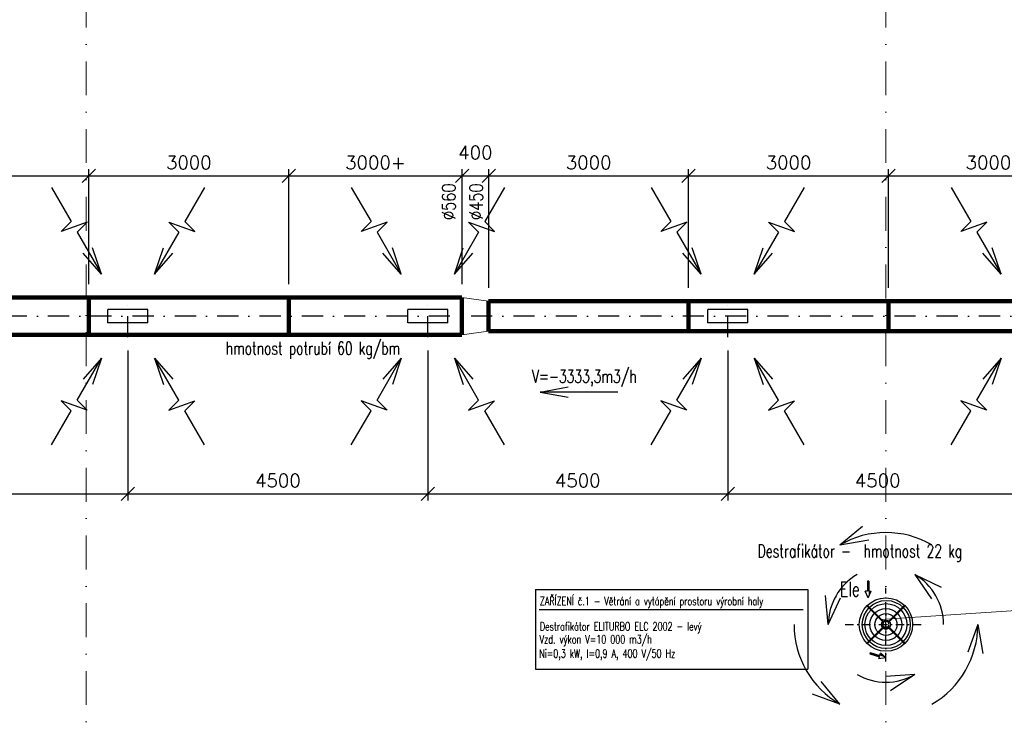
# Model space of a CAD drawing. Header units: millimetres. Extents: x -746391 to 410178, y -169697 to 100555.
# Tile 120 of 179: x 101550 to 116326, y 5009 to 15472. Entities that reach past the tile are written whole.
import ezdxf
from ezdxf.enums import TextEntityAlignment as Align
from ezdxf.lldxf.tags import DXFTag

# ---------------------------------------------------------------- set-up
doc = ezdxf.new("R2010")
doc.units = ezdxf.units.MM
for name, pattern in [('CENTERX2', [101.6, 63.5, -12.7, 12.7, -12.7]), ('DASHDOT', [25.4, 12.7, -6.35, 0, -6.35]), ('PLNA', [1, 1, 0]), ('ČERCHOVANÁ', [25.4, 12.7, -6.35, 0, -6.35])]:
    doc.linetypes.add(name, pattern=pattern)
doc.layers.get('0').update_dxf_attribs({"color": 9})
doc.layers.get('Defpoints').update_dxf_attribs({"color": 9})
doc.layers.add('A99_N_osy', color=9, linetype='CENTERX2', lineweight=9)
doc.layers.add('VZT-KOTY', color=2, linetype='Continuous', lineweight=25)
for name, color, linetype in [('VZT-KÓTY', 2, 'Continuous'), ('VZT-ODVOD-NEVID', 4, 'ACAD_ISO02W100'), ('VZT-ODVOD-OSY', 30, 'ČERCHOVANÁ'), ('VZT-ODVOD-ZAŘÍZENÍ', 150, 'Continuous'), ('VZT-PŘÍOD-OSY', 1, 'ČERCHOVANÁ'), ('VZT-PŘÍVOD-TENKÉ', 4, 'Continuous'), ('VZT-PŘÍVOD-VÝKON', 2, 'Continuous'), ('VZT-PŘÍVOD-ZAŘÍZENÍ', 3, 'Continuous')]:
    doc.layers.add(name, color=color, linetype=linetype)
doc.styles.add('PITSIMP8', font='pitsimp8')
doc.styles.add('RomanS', font='romans.shx')
tags = doc.linetypes.add('ACAD_ISO02W100', pattern=[15, 12, -3]).pattern_tags.tags
tags[6:7] = [DXFTag(74, 4), DXFTag(75, 0), DXFTag(340, '0'), DXFTag(46, 1.0), DXFTag(50, 0.0), DXFTag(44, 0.0), DXFTag(45, 0.0)]
tags[4:5] = [DXFTag(74, 4), DXFTag(75, 0), DXFTag(340, '0'), DXFTag(46, 1.0), DXFTag(50, 0.0), DXFTag(44, 0.0), DXFTag(45, 0.0)]
doc.dimstyles.new('VZT100', dxfattribs={"dimscale": 100, "dimtxt": 2, "dimasz": 2, "dimexe": 1, "dimexo": 2, "dimgap": 1, "dimtad": 1, "dimtoh": 1, "dimdec": 0, "dimzin": 0, "dimdsep": 46, "dimtxsty": 'RomanS', "dimblk": 'OBLIQUE', "dimcen": 1, "dimdle": 1, "dimclrd": 256, "dimclre": 256, "dimclrt": 256, "dimadec": 0, "dimazin": 0, "dimtfac": 1, "dimtdec": 0, "dimtmove": 2, "dimatfit": 3, "dimldrblk": 'OBLIQUE', "dimfxl": 1, "dimtolj": 1, "dimtzin": 0, "dimarcsym": 0})

# ---------------------------------------------------------------- blocks, each defined once
blk = doc.blocks.new('2dluk097')
at = {"color": 0, "linetype": 'ByBlock'}
for p, q in [((-0.052, 0.5), (-0.052, -0.1)), ((-0.052, 0.5), (0.052, 0.5)), ((0.052, 0.5), (0.052, -0.1))]:
    blk.add_line(p, q, dxfattribs=at)
for p, q in [((-0.052, -0.1), (-0.231, -0.1)), ((0, -0.5), (-0.231, -0.1)), ((0, -0.5), (0.231, -0.1)), ((0.052, -0.1), (0.231, -0.1))]:
    blk.add_line(p, q)
for points in [[(-0.052, 0.5), (0.052, 0.5), (-0.052, -0.1), (0.052, -0.1)], [(-0.231, -0.1), (0, -0.5), (0.052, -0.1), (-0.052, -0.1)], [(-0.052, -0.1), (0.231, -0.1), (0, -0.5), (-0.052, -0.1)]]:
    blk.add_solid(points)
at = {"linetype": 'ByBlock', "style": 'PITSIMP8', "flags": 9}
for tag, p in [('VOLUMENSTROM', (-0.058, 0.041)), ('RAUM/GRUPPE', (-0.058, 0.161)), ('DRUCK/-STUFE', (-0.058, 0.021)), ('BEZEICHNUNG', (-0.058, 0.181)), ('POS.NR.G-LV', (-0.058, 0.141)), ('ANSCHLUSS', (-0.058, 0.001)), ('KENNUNG', (-0.058, 0.081)), ('LEISTUNG', (-0.058, 0.061)), ('FABRIKAT', (-0.058, 0.121)), ('TYP', (-0.058, 0.101)), ('SPANNUNG/FREQUENZ', (-0.058, -0.119)), ('TEMPERATUR', (-0.058, -0.059)), ('SCHUTZART', (-0.058, -0.099)), ('DREHZAHL', (-0.058, -0.079)), ('GROESSE', (-0.058, -0.019)), ('GEWICHT', (-0.058, -0.139)), ('FREI', (-0.058, -0.159)), ('FREI', (-0.058, -0.179)), ('FREI', (-0.058, -0.199)), ('DN', (-0.058, -0.039))]:
    blk.add_attdef(tag, text='', height=0.01, dxfattribs=at).set_placement(p, align=Align.MIDDLE)
blk = doc.blocks.new('_Oblique')
at = {"color": 0, "linetype": 'ByBlock', "lineweight": -2}
blk.add_line((-0.5, -0.5), (0.5, 0.5), dxfattribs=at)
blk = doc.blocks.new('*D1748')
at = {"layer": 'Defpoints', "color": 0, "linetype": 'Continuous', "lineweight": 18, "ltscale": 0.5, "transparency": 16777216}
for p in [(102588, 13129), (99588, 11305), (102588, 11305)]:
    blk.add_point(p, dxfattribs=at)
at = {"layer": 'VZT-KÓTY', "linetype": 'Continuous', "lineweight": -2, "ltscale": 0.5, "transparency": 16777216}
for p, q in [((99588, 11505), (99588, 13229)), ((102588, 11505), (102588, 13229)), ((99488, 13129), (102688, 13129))]:
    blk.add_line(p, q, dxfattribs=at)
at = {"layer": 'VZT-KÓTY', "linetype": 'Continuous', "lineweight": -2, "ltscale": 0.5, "transparency": 16777216, "xscale": 200, "yscale": 200, "zscale": 200, "rotation": 180}
blk.add_blockref('_Oblique', (99588, 13129), dxfattribs=at)
at = {"layer": 'VZT-KÓTY', "linetype": 'Continuous', "lineweight": -2, "ltscale": 0.5, "transparency": 16777216, "xscale": 200, "yscale": 200, "zscale": 200}
blk.add_blockref('_Oblique', (102588, 13129), dxfattribs=at)
at = {"layer": 'VZT-KÓTY', "linetype": 'Continuous', "lineweight": 18, "ltscale": 0.5, "transparency": 16777216, "insert": (101088, 13329), "char_height": 200, "attachment_point": 5, "style": 'RomanS'}
blk.add_mtext('\\A1;3000', dxfattribs=at)
blk = doc.blocks.new('*D1749')
at = {"layer": 'Defpoints', "color": 0, "linetype": 'Continuous', "lineweight": 18, "ltscale": 0.5, "transparency": 16777216}
for p in [(105588, 13129), (102588, 11305), (105588, 11305)]:
    blk.add_point(p, dxfattribs=at)
at = {"layer": 'VZT-KÓTY', "linetype": 'Continuous', "lineweight": -2, "ltscale": 0.5, "transparency": 16777216}
for p, q in [((102588, 11505), (102588, 13229)), ((105588, 11505), (105588, 13229)), ((102488, 13129), (105688, 13129))]:
    blk.add_line(p, q, dxfattribs=at)
at = {"layer": 'VZT-KÓTY', "linetype": 'Continuous', "lineweight": -2, "ltscale": 0.5, "transparency": 16777216, "xscale": 200, "yscale": 200, "zscale": 200, "rotation": 180}
blk.add_blockref('_Oblique', (102588, 13129), dxfattribs=at)
at = {"layer": 'VZT-KÓTY', "linetype": 'Continuous', "lineweight": -2, "ltscale": 0.5, "transparency": 16777216, "xscale": 200, "yscale": 200, "zscale": 200}
blk.add_blockref('_Oblique', (105588, 13129), dxfattribs=at)
at = {"layer": 'VZT-KÓTY', "linetype": 'Continuous', "lineweight": 18, "ltscale": 0.5, "transparency": 16777216, "insert": (104088, 13329), "char_height": 200, "attachment_point": 5, "style": 'RomanS'}
blk.add_mtext('\\A1;3000', dxfattribs=at)
blk = doc.blocks.new('*D1750')
at = {"layer": 'Defpoints', "color": 0, "linetype": 'Continuous', "lineweight": 18, "ltscale": 0.5, "transparency": 16777216}
for p in [(108188, 13129), (105588, 11305), (108188, 11305)]:
    blk.add_point(p, dxfattribs=at)
at = {"layer": 'VZT-KÓTY', "linetype": 'Continuous', "lineweight": -2, "ltscale": 0.5, "transparency": 16777216}
for p, q in [((105588, 11505), (105588, 13229)), ((108188, 11505), (108188, 13229)), ((105488, 13129), (108288, 13129))]:
    blk.add_line(p, q, dxfattribs=at)
at = {"layer": 'VZT-KÓTY', "linetype": 'Continuous', "lineweight": -2, "ltscale": 0.5, "transparency": 16777216, "xscale": 200, "yscale": 200, "zscale": 200, "rotation": 180}
blk.add_blockref('_Oblique', (105588, 13129), dxfattribs=at)
at = {"layer": 'VZT-KÓTY', "linetype": 'Continuous', "lineweight": -2, "ltscale": 0.5, "transparency": 16777216, "xscale": 200, "yscale": 200, "zscale": 200}
blk.add_blockref('_Oblique', (108188, 13129), dxfattribs=at)
at = {"layer": 'VZT-KÓTY', "linetype": 'Continuous', "lineweight": 18, "ltscale": 0.5, "transparency": 16777216, "insert": (106888, 13329), "char_height": 200, "attachment_point": 5, "style": 'RomanS'}
blk.add_mtext('\\A1;3000+', dxfattribs=at)
blk = doc.blocks.new('*D1751')
at = {"layer": 'Defpoints', "color": 0, "linetype": 'Continuous', "lineweight": 18, "ltscale": 0.5, "transparency": 16777216}
for p in [(108588, 13129), (108188, 11305), (108588, 11250)]:
    blk.add_point(p, dxfattribs=at)
at = {"layer": 'VZT-KÓTY', "linetype": 'Continuous', "lineweight": -2, "ltscale": 0.5, "transparency": 16777216}
for p, q in [((108188, 11505), (108188, 13229)), ((108588, 11450), (108588, 13229)), ((108088, 13129), (108688, 13129))]:
    blk.add_line(p, q, dxfattribs=at)
at = {"layer": 'VZT-KÓTY', "linetype": 'Continuous', "lineweight": -2, "ltscale": 0.5, "transparency": 16777216, "xscale": 200, "yscale": 200, "zscale": 200, "rotation": 180}
blk.add_blockref('_Oblique', (108188, 13129), dxfattribs=at)
at = {"layer": 'VZT-KÓTY', "linetype": 'Continuous', "lineweight": -2, "ltscale": 0.5, "transparency": 16777216, "xscale": 200, "yscale": 200, "zscale": 200}
blk.add_blockref('_Oblique', (108588, 13129), dxfattribs=at)
at = {"layer": 'VZT-KÓTY', "linetype": 'Continuous', "lineweight": 18, "ltscale": 0.5, "transparency": 16777216, "insert": (108388, 13479), "char_height": 200, "attachment_point": 5, "style": 'RomanS'}
blk.add_mtext('\\A1;400', dxfattribs=at)
blk = doc.blocks.new('*D1752')
at = {"layer": 'Defpoints', "color": 0, "linetype": 'Continuous', "lineweight": 18, "ltscale": 0.5, "transparency": 16777216}
for p in [(111588, 13129), (108588, 11250), (111588, 11250)]:
    blk.add_point(p, dxfattribs=at)
at = {"layer": 'VZT-KÓTY', "linetype": 'Continuous', "lineweight": -2, "ltscale": 0.5, "transparency": 16777216}
for p, q in [((108588, 11450), (108588, 13229)), ((111588, 11450), (111588, 13229)), ((108488, 13129), (111688, 13129))]:
    blk.add_line(p, q, dxfattribs=at)
at = {"layer": 'VZT-KÓTY', "linetype": 'Continuous', "lineweight": -2, "ltscale": 0.5, "transparency": 16777216, "xscale": 200, "yscale": 200, "zscale": 200, "rotation": 180}
blk.add_blockref('_Oblique', (108588, 13129), dxfattribs=at)
at = {"layer": 'VZT-KÓTY', "linetype": 'Continuous', "lineweight": -2, "ltscale": 0.5, "transparency": 16777216, "xscale": 200, "yscale": 200, "zscale": 200}
blk.add_blockref('_Oblique', (111588, 13129), dxfattribs=at)
at = {"layer": 'VZT-KÓTY', "linetype": 'Continuous', "lineweight": 18, "ltscale": 0.5, "transparency": 16777216, "insert": (110088, 13329), "char_height": 200, "attachment_point": 5, "style": 'RomanS'}
blk.add_mtext('\\A1;3000', dxfattribs=at)
blk = doc.blocks.new('*D1753')
at = {"layer": 'Defpoints', "color": 0, "linetype": 'Continuous', "lineweight": 18, "ltscale": 0.5, "transparency": 16777216}
for p in [(114588, 13129), (111588, 11250), (114588, 11250)]:
    blk.add_point(p, dxfattribs=at)
at = {"layer": 'VZT-KÓTY', "linetype": 'Continuous', "lineweight": -2, "ltscale": 0.5, "transparency": 16777216}
for p, q in [((111588, 11450), (111588, 13229)), ((114588, 11450), (114588, 13229)), ((111488, 13129), (114688, 13129))]:
    blk.add_line(p, q, dxfattribs=at)
at = {"layer": 'VZT-KÓTY', "linetype": 'Continuous', "lineweight": -2, "ltscale": 0.5, "transparency": 16777216, "xscale": 200, "yscale": 200, "zscale": 200, "rotation": 180}
blk.add_blockref('_Oblique', (111588, 13129), dxfattribs=at)
at = {"layer": 'VZT-KÓTY', "linetype": 'Continuous', "lineweight": -2, "ltscale": 0.5, "transparency": 16777216, "xscale": 200, "yscale": 200, "zscale": 200}
blk.add_blockref('_Oblique', (114588, 13129), dxfattribs=at)
at = {"layer": 'VZT-KÓTY', "linetype": 'Continuous', "lineweight": 18, "ltscale": 0.5, "transparency": 16777216, "insert": (113088, 13329), "char_height": 200, "attachment_point": 5, "style": 'RomanS'}
blk.add_mtext('\\A1;3000', dxfattribs=at)
blk = doc.blocks.new('*D1754')
at = {"layer": 'Defpoints', "color": 0, "linetype": 'Continuous', "lineweight": 18, "ltscale": 0.5, "transparency": 16777216}
for p in [(117588, 13129), (114588, 11250), (117588, 11250)]:
    blk.add_point(p, dxfattribs=at)
at = {"layer": 'VZT-KÓTY', "linetype": 'Continuous', "lineweight": -2, "ltscale": 0.5, "transparency": 16777216}
for p, q in [((114588, 11450), (114588, 13229)), ((117588, 11450), (117588, 13229)), ((114488, 13129), (117688, 13129))]:
    blk.add_line(p, q, dxfattribs=at)
at = {"layer": 'VZT-KÓTY', "linetype": 'Continuous', "lineweight": -2, "ltscale": 0.5, "transparency": 16777216, "xscale": 200, "yscale": 200, "zscale": 200, "rotation": 180}
blk.add_blockref('_Oblique', (114588, 13129), dxfattribs=at)
at = {"layer": 'VZT-KÓTY', "linetype": 'Continuous', "lineweight": -2, "ltscale": 0.5, "transparency": 16777216, "xscale": 200, "yscale": 200, "zscale": 200}
blk.add_blockref('_Oblique', (117588, 13129), dxfattribs=at)
at = {"layer": 'VZT-KÓTY', "linetype": 'Continuous', "lineweight": 18, "ltscale": 0.5, "transparency": 16777216, "insert": (116088, 13329), "char_height": 200, "attachment_point": 5, "style": 'RomanS'}
blk.add_mtext('\\A1;3000', dxfattribs=at)
blk = doc.blocks.new('*D1760')
at = {"layer": 'Defpoints', "color": 0, "linetype": 'Continuous', "lineweight": 18, "ltscale": 0.5, "transparency": 16777216}
for p in [(98675, 10710), (103175, 10710), (103175, 8359)]:
    blk.add_point(p, dxfattribs=at)
at = {"layer": 'VZT-KÓTY', "linetype": 'Continuous', "lineweight": -2, "ltscale": 0.5, "transparency": 16777216}
for p, q in [((98675, 10510), (98675, 8259)), ((103175, 10510), (103175, 8259)), ((98575, 8359), (103275, 8359))]:
    blk.add_line(p, q, dxfattribs=at)
at = {"layer": 'VZT-KÓTY', "linetype": 'Continuous', "lineweight": -2, "ltscale": 0.5, "transparency": 16777216, "xscale": 200, "yscale": 200, "zscale": 200, "rotation": 180}
blk.add_blockref('_Oblique', (98675, 8359), dxfattribs=at)
at = {"layer": 'VZT-KÓTY', "linetype": 'Continuous', "lineweight": -2, "ltscale": 0.5, "transparency": 16777216, "xscale": 200, "yscale": 200, "zscale": 200}
blk.add_blockref('_Oblique', (103175, 8359), dxfattribs=at)
at = {"layer": 'VZT-KÓTY', "linetype": 'Continuous', "lineweight": 18, "ltscale": 0.5, "transparency": 16777216, "insert": (100925, 8559), "char_height": 200, "attachment_point": 5, "style": 'RomanS'}
blk.add_mtext('\\A1;4500', dxfattribs=at)
blk = doc.blocks.new('*D1761')
at = {"layer": 'Defpoints', "color": 0, "linetype": 'Continuous', "lineweight": 18, "ltscale": 0.5, "transparency": 16777216}
for p in [(103175, 10710), (107675, 10710), (107675, 8359)]:
    blk.add_point(p, dxfattribs=at)
at = {"layer": 'VZT-KÓTY', "linetype": 'Continuous', "lineweight": -2, "ltscale": 0.5, "transparency": 16777216}
for p, q in [((103175, 10510), (103175, 8259)), ((107675, 10510), (107675, 8259)), ((103075, 8359), (107775, 8359))]:
    blk.add_line(p, q, dxfattribs=at)
at = {"layer": 'VZT-KÓTY', "linetype": 'Continuous', "lineweight": -2, "ltscale": 0.5, "transparency": 16777216, "xscale": 200, "yscale": 200, "zscale": 200, "rotation": 180}
blk.add_blockref('_Oblique', (103175, 8359), dxfattribs=at)
at = {"layer": 'VZT-KÓTY', "linetype": 'Continuous', "lineweight": -2, "ltscale": 0.5, "transparency": 16777216, "xscale": 200, "yscale": 200, "zscale": 200}
blk.add_blockref('_Oblique', (107675, 8359), dxfattribs=at)
at = {"layer": 'VZT-KÓTY', "linetype": 'Continuous', "lineweight": 18, "ltscale": 0.5, "transparency": 16777216, "insert": (105425, 8559), "char_height": 200, "attachment_point": 5, "style": 'RomanS'}
blk.add_mtext('\\A1;4500', dxfattribs=at)
blk = doc.blocks.new('*D1762')
at = {"layer": 'Defpoints', "color": 0, "linetype": 'Continuous', "lineweight": 18, "ltscale": 0.5, "transparency": 16777216}
for p in [(107675, 10710), (112175, 10710), (112175, 8359)]:
    blk.add_point(p, dxfattribs=at)
at = {"layer": 'VZT-KÓTY', "linetype": 'Continuous', "lineweight": -2, "ltscale": 0.5, "transparency": 16777216}
for p, q in [((107675, 10510), (107675, 8259)), ((112175, 10510), (112175, 8259)), ((107575, 8359), (112275, 8359))]:
    blk.add_line(p, q, dxfattribs=at)
at = {"layer": 'VZT-KÓTY', "linetype": 'Continuous', "lineweight": -2, "ltscale": 0.5, "transparency": 16777216, "xscale": 200, "yscale": 200, "zscale": 200, "rotation": 180}
blk.add_blockref('_Oblique', (107675, 8359), dxfattribs=at)
at = {"layer": 'VZT-KÓTY', "linetype": 'Continuous', "lineweight": -2, "ltscale": 0.5, "transparency": 16777216, "xscale": 200, "yscale": 200, "zscale": 200}
blk.add_blockref('_Oblique', (112175, 8359), dxfattribs=at)
at = {"layer": 'VZT-KÓTY', "linetype": 'Continuous', "lineweight": 18, "ltscale": 0.5, "transparency": 16777216, "insert": (109925, 8559), "char_height": 200, "attachment_point": 5, "style": 'RomanS'}
blk.add_mtext('\\A1;4500', dxfattribs=at)
blk = doc.blocks.new('*D1763')
at = {"layer": 'Defpoints', "color": 0, "linetype": 'Continuous', "lineweight": 18, "ltscale": 0.5, "transparency": 16777216}
for p in [(112175, 10710), (116675, 10710), (116675, 8359)]:
    blk.add_point(p, dxfattribs=at)
at = {"layer": 'VZT-KÓTY', "linetype": 'Continuous', "lineweight": -2, "ltscale": 0.5, "transparency": 16777216}
for p, q in [((112175, 10510), (112175, 8259)), ((116675, 10510), (116675, 8259)), ((112075, 8359), (116775, 8359))]:
    blk.add_line(p, q, dxfattribs=at)
at = {"layer": 'VZT-KÓTY', "linetype": 'Continuous', "lineweight": -2, "ltscale": 0.5, "transparency": 16777216, "xscale": 200, "yscale": 200, "zscale": 200, "rotation": 180}
blk.add_blockref('_Oblique', (112175, 8359), dxfattribs=at)
at = {"layer": 'VZT-KÓTY', "linetype": 'Continuous', "lineweight": -2, "ltscale": 0.5, "transparency": 16777216, "xscale": 200, "yscale": 200, "zscale": 200}
blk.add_blockref('_Oblique', (116675, 8359), dxfattribs=at)
at = {"layer": 'VZT-KÓTY', "linetype": 'Continuous', "lineweight": 18, "ltscale": 0.5, "transparency": 16777216, "insert": (114425, 8559), "char_height": 200, "attachment_point": 5, "style": 'RomanS'}
blk.add_mtext('\\A1;4500', dxfattribs=at)

msp = doc.modelspace()

# ---------------------------------------------------------------- linework, layer by layer
at = {"layer": 'A99_N_osy', "linetype": 'DASHDOT', "ltscale": 40}
for p, q in [((102550, 100200), (102550, -5010)), ((114550, 100200), (114550, -5085))]:
    msp.add_line(p, q, dxfattribs=at)
at = {"layer": 'VZT-KOTY', "linetype": 'Continuous', "lineweight": 18, "ltscale": 0.5}
msp.add_line((122379.9, 7000.4), (114467.3, 6477.6), dxfattribs=at)
at = {"layer": 'VZT-ODVOD-NEVID', "ltscale": 25}
for p, q in [((103475, 11125), (102875, 11125)), ((102875, 10925), (102875, 11125)), ((103475, 10925), (103475, 11125)), ((107975, 11125), (107375, 11125)), ((107375, 10925), (107375, 11125)), ((107975, 10925), (107975, 11125)), ((112475, 11125), (111875, 11125)), ((111875, 10925), (111875, 11125)), ((112475, 10925), (112475, 11125)), ((103475, 10925), (102875, 10925)), ((107975, 10925), (107375, 10925)), ((112475, 10925), (111875, 10925))]:
    msp.add_line(p, q, dxfattribs=at)
at = {"layer": 'VZT-ODVOD-OSY', "ltscale": 25}
for p, q in [((103175, 10710), (103175, 11340)), ((107675, 10710), (107675, 11340)), ((112175, 10710), (112175, 11340)), ((126425, 11025), (89750, 11025))]:
    msp.add_line(p, q, dxfattribs=at)
at = {"layer": 'VZT-ODVOD-ZAŘÍZENÍ', "lineweight": 90}
for p, q in [((108187.5, 11305), (99587.5, 11305)), ((102587.5, 10745), (102587.5, 11305)), ((105587.5, 10745), (105587.5, 11305)), ((108187.5, 10745), (108187.5, 11305)), ((108587.5, 10800), (108587.5, 11250)), ((126187.5, 11250), (108587.5, 11250)), ((111587.5, 10800), (111587.5, 11250)), ((114587.5, 10800), (114587.5, 11250)), ((126187.5, 10800), (108587.5, 10800)), ((108187.5, 10745), (99587.5, 10745))]:
    msp.add_line(p, q, dxfattribs=at)
at = {"layer": 'VZT-ODVOD-ZAŘÍZENÍ', "linetype": 'Continuous', "lineweight": 18, "ltscale": 0.5}
for p, q in [((108187.5, 11305), (108587.5, 11250)), ((108187.5, 10745), (108587.5, 10800))]:
    msp.add_line(p, q, dxfattribs=at)
at = {"layer": 'VZT-PŘÍOD-OSY', "ltscale": 10}
for p, q in [((114549.4, 5848), (114549.4, 6952)), ((113936.4, 6400), (115162.4, 6400))]:
    msp.add_line(p, q, dxfattribs=at)
at = {"layer": 'VZT-PŘÍVOD-TENKÉ'}
for centre, radius in [((114549.9, 6400), 400.5), ((114554.8, 6400), 360.6), ((114549.9, 6400), 314.5), ((114549.9, 6400), 239.5), ((114549.9, 6400), 164.5), ((114549.4, 6400), 68)]:
    msp.add_circle(centre, radius, dxfattribs=at)
for centre, radius, start, end in [((114623.1, 6473.7), 268.4, 44.14607, 45.85391), ((114811.2, 6669.1), 1.2, 315, 135), ((114623.1, 6473.7), 270, 44.15113, 45.84887)]:
    msp.add_arc(centre, radius, start, end, dxfattribs=at)
at = {"layer": 'VZT-PŘÍVOD-VÝKON'}
for p, q in [((102026.4, 12956.2), (102322.1, 12443.9)), ((104323.6, 12956.2), (104027.9, 12443.9)), ((106526.4, 12956.2), (106822.1, 12443.9)), ((108823.6, 12956.2), (108527.9, 12443.9)), ((111026.4, 12956.2), (111322.1, 12443.9)), ((113323.6, 12956.2), (113027.9, 12443.9)), ((115526.4, 12956.2), (115822.1, 12443.9)), ((102322.1, 12443.9), (102172.3, 12294.1)), ((102563, 12436.3), (102172.3, 12294.1)), ((102413.1, 12286.4), (102563, 12436.3)), ((103787, 12436.3), (104177.7, 12294.1)), ((103936.9, 12286.4), (103787, 12436.3)), ((104027.9, 12443.9), (104177.7, 12294.1)), ((106822.1, 12443.9), (106672.3, 12294.1)), ((107063, 12436.3), (106672.3, 12294.1)), ((106913.1, 12286.4), (107063, 12436.3)), ((108287, 12436.3), (108677.7, 12294.1)), ((108436.9, 12286.4), (108287, 12436.3)), ((108527.9, 12443.9), (108677.7, 12294.1)), ((111322.1, 12443.9), (111172.3, 12294.1)), ((111563, 12436.3), (111172.3, 12294.1)), ((111413.1, 12286.4), (111563, 12436.3)), ((112787, 12436.3), (113177.7, 12294.1)), ((112936.9, 12286.4), (112787, 12436.3)), ((113027.9, 12443.9), (113177.7, 12294.1)), ((115822.1, 12443.9), (115672.3, 12294.1)), ((116063, 12436.3), (115672.3, 12294.1)), ((115913.1, 12286.4), (116063, 12436.3)), ((102413.1, 12286.4), (102777.1, 11655.9)), ((103936.9, 12286.4), (103572.9, 11655.9)), ((106913.1, 12286.4), (107277.1, 11655.9)), ((108436.9, 12286.4), (108072.9, 11655.9)), ((111413.1, 12286.4), (111777.1, 11655.9)), ((112936.9, 12286.4), (112572.9, 11655.9)), ((115913.1, 12286.4), (116277.1, 11655.9)), ((102777.1, 11655.9), (102501.4, 11969.6)), ((102777, 11655.3), (102643.2, 12050.9)), ((103572.9, 11655.9), (103848.6, 11969.6)), ((103573, 11655.3), (103706.8, 12050.9)), ((107277.1, 11655.9), (107001.4, 11969.6)), ((107277, 11655.3), (107143.2, 12050.9)), ((108072.9, 11655.9), (108348.6, 11969.6)), ((108073, 11655.3), (108206.8, 12050.9)), ((111777.1, 11655.9), (111501.4, 11969.6)), ((111777, 11655.3), (111643.2, 12050.9)), ((112572.9, 11655.9), (112848.6, 11969.6)), ((112573, 11655.3), (112706.8, 12050.9)), ((116277.1, 11655.9), (116001.4, 11969.6)), ((116277, 11655.3), (116143.2, 12050.9)), ((102413.1, 9763.6), (102777.1, 10394.1)), ((102777.1, 10394.1), (102501.4, 10080.4)), ((102777, 10394.7), (102643.2, 9999.1)), ((103936.9, 9763.6), (103572.9, 10394.1)), ((103572.9, 10394.1), (103848.6, 10080.4)), ((103573, 10394.7), (103706.8, 9999.1)), ((106913.1, 9763.6), (107277.1, 10394.1)), ((107277.1, 10394.1), (107001.4, 10080.4)), ((107277, 10394.7), (107143.2, 9999.1)), ((108436.9, 9763.6), (108072.9, 10394.1)), ((108072.9, 10394.1), (108348.6, 10080.4)), ((108073, 10394.7), (108206.8, 9999.1)), ((111413.1, 9763.6), (111777.1, 10394.1)), ((111777.1, 10394.1), (111501.4, 10080.4)), ((111777, 10394.7), (111643.2, 9999.1)), ((112936.9, 9763.6), (112572.9, 10394.1)), ((112572.9, 10394.1), (112848.6, 10080.4)), ((112573, 10394.7), (112706.8, 9999.1)), ((115913.1, 9763.6), (116277.1, 10394.1)), ((116277.1, 10394.1), (116001.4, 10080.4)), ((116277, 10394.7), (116143.2, 9999.1)), ((109361.2, 9886.9), (109783.3, 9963.7)), ((102563, 9613.7), (102172.3, 9755.9)), ((102322.1, 9606.1), (102172.3, 9755.9)), ((102413.1, 9763.6), (102563, 9613.7)), ((103936.9, 9763.6), (103787, 9613.7)), ((103787, 9613.7), (104177.7, 9755.9)), ((104027.9, 9606.1), (104177.7, 9755.9)), ((107063, 9613.7), (106672.3, 9755.9)), ((106822.1, 9606.1), (106672.3, 9755.9)), ((106913.1, 9763.6), (107063, 9613.7)), ((108436.9, 9763.6), (108287, 9613.7)), ((108287, 9613.7), (108677.7, 9755.9)), ((108527.9, 9606.1), (108677.7, 9755.9)), ((109361.2, 9886.9), (109783.3, 9810.1)), ((110526.4, 9886.9), (109361.2, 9886.9)), ((111563, 9613.7), (111172.3, 9755.9)), ((111322.1, 9606.1), (111172.3, 9755.9)), ((111413.1, 9763.6), (111563, 9613.7)), ((112936.9, 9763.6), (112787, 9613.7)), ((112787, 9613.7), (113177.7, 9755.9)), ((113027.9, 9606.1), (113177.7, 9755.9)), ((116063, 9613.7), (115672.3, 9755.9)), ((115822.1, 9606.1), (115672.3, 9755.9)), ((115913.1, 9763.6), (116063, 9613.7)), ((102026.4, 9093.8), (102322.1, 9606.1)), ((104323.6, 9093.8), (104027.9, 9606.1)), ((106526.4, 9093.8), (106822.1, 9606.1)), ((108823.6, 9093.8), (108527.9, 9606.1)), ((111026.4, 9093.8), (111322.1, 9606.1)), ((113323.6, 9093.8), (113027.9, 9606.1)), ((115526.4, 9093.8), (115822.1, 9606.1)), ((113859.7, 7594.6), (114197.8, 7875.1)), ((113859.7, 7594.6), (114197.8, 7875.1)), ((113859.7, 7594.6), (114292.7, 7668.5)), ((113859.7, 7594.6), (114292.7, 7668.5)), ((114981.8, 7148.9), (115231.6, 6787.5)), ((114981.8, 7148.9), (115378.8, 6960.8)), ((114981.8, 7148.9), (115378.8, 6960.8)), ((114981.8, 7148.9), (115231.6, 6787.5)), ((113684.7, 6400), (113642.6, 6837.3)), ((113684.7, 6400), (113642.6, 6837.3)), ((113684.7, 6400), (113866.9, 6799.7)), ((113684.7, 6400), (113866.9, 6799.7)), ((115928.8, 6400), (115776.3, 5988)), ((115928.8, 6400), (115776.3, 5988)), ((115928.8, 6400), (116002.7, 5967)), ((115928.8, 6400), (116002.7, 5967)), ((114981.4, 5651), (114543.3, 5618.7)), ((114981.4, 5651), (114543.3, 5618.7)), ((114981.4, 5651), (114618.1, 5403.9)), ((114981.4, 5651), (114618.1, 5403.9)), ((113859.7, 5205.4), (113579.2, 5543.5)), ((113859.7, 5205.4), (113579.2, 5543.5)), ((113859.7, 5205.4), (113447.7, 5357.9)), ((113859.7, 5205.4), (113447.7, 5357.9))]:
    msp.add_line(p, q, dxfattribs=at)
at = {"layer": 'VZT-PŘÍVOD-VÝKON', "linetype": 'PLNA', "ltscale": 2}
for p, q in [((109291.5, 6924.7), (109291.5, 5732.2)), ((109291.5, 6924.7), (113375.3, 6924.7)), ((113375.3, 6924.7), (113375.3, 5732.2)), ((109348.1, 6623.4), (113305.3, 6623.4)), ((109291.5, 5732.2), (113375.3, 5732.2))]:
    msp.add_line(p, q, dxfattribs=at)
at = {"layer": 'VZT-PŘÍVOD-VÝKON'}
for radius, start, end in [(1379.4, 60, 120), (1379.4, 60, 120), (864.7, 120, 180), (864.7, 120, 180), (864.7, 0, 60), (864.7, 0, 60), (1379.4, 180, 240), (1379.4, 180, 240), (1379.4, 300, 0), (1379.4, 300, 0), (864.7, 240, 300), (864.7, 240, 300)]:
    msp.add_arc((114549.4, 6400), radius, start, end, dxfattribs=at)
at = {"layer": 'VZT-PŘÍVOD-ZAŘÍZENÍ', "linetype": 'ByBlock'}
for p, q in [((114266, 6674.4), (114497, 6443.3)), ((114498.6, 6445.2), (114267.7, 6676.1)), ((114273.3, 6681.8), (114286.8, 6668.3)), ((114506.1, 6452.4), (114275, 6683.5)), ((114286.8, 6668.3), (114504.2, 6450.8)), ((114823.8, 6683.5), (114592.8, 6452.4)), ((114594.6, 6450.8), (114825.5, 6681.7)), ((114817.7, 6662.6), (114600.2, 6445.2)), ((114601.8, 6443.3), (114832.9, 6674.4)), ((114497, 6356.7), (114266, 6125.6)), ((114281.1, 6137.4), (114498.6, 6354.8)), ((114573.4, 6358.4), (114525.4, 6358.4)), ((114529.4, 6358.4), (114529.4, 6337.7)), ((114545.4, 6337.7), (114545.4, 6358.4)), ((114553.4, 6358.4), (114553.4, 6337.7)), ((114569.4, 6337.7), (114569.4, 6358.4)), ((114600.2, 6354.8), (114831.2, 6123.9)), ((114832.9, 6125.6), (114601.8, 6356.7)), ((114504.2, 6349.2), (114273.3, 6118.3)), ((114275, 6116.5), (114506.1, 6347.6)), ((114529.4, 6337.7), (114545.4, 6337.7)), ((114553.4, 6337.7), (114569.4, 6337.7)), ((114592.8, 6347.6), (114823.8, 6116.5)), ((114812, 6131.7), (114594.6, 6349.2)), ((114267.6, 6123.9), (114281.1, 6137.4)), ((114825.5, 6118.2), (114812, 6131.7))]:
    msp.add_line(p, q, dxfattribs=at)
for centre in [(114279.4, 6670.1), (114279.4, 6670.1), (114279.4, 6129.9), (114279.4, 6129.9)]:
    msp.add_circle(centre, 3.6, dxfattribs=at)
for centre, radius, start, end in [((114270.5, 6678.9), 6.4, 44.99999, 224.99999), ((114270.5, 6678.9), 4, 45.26984, 225.26984), ((114280.3, 6661.8), 1.2, 44.99999, 224.99999), ((114475.7, 6473.7), 270, 134.15113, 135.84886), ((114475.7, 6473.7), 268.4, 134.14607, 135.85391), ((114287.6, 6669.1), 1.2, 44.99999, 224.99999), ((114549.4, 6400), 48, 300.00015, 180), ((114549.4, 6400), 48, 180, 240.00015), ((114270.5, 6121.1), 6.4, 135, 315), ((114270.5, 6121.1), 4, 135.26984, 315.26984), ((114280.3, 6138.2), 1.2, 135, 315), ((114475.7, 6326.3), 270, 224.15113, 225.84887), ((114475.7, 6326.3), 268.4, 224.14607, 225.85391), ((114287.6, 6130.9), 1.2, 135, 315), ((114623.1, 6326.3), 268.4, 314.14607, 315.85391), ((114811.2, 6130.9), 1.2, 225, 45), ((114623.1, 6326.3), 270, 314.15113, 315.84886)]:
    msp.add_arc(centre, radius, start, end, dxfattribs=at)

# ---------------------------------------------------------------- block references
at = {"layer": 'VZT-KÓTY', "xscale": -200, "yscale": 250, "zscale": 160}
msp.add_blockref('2dluk097', (114283.8, 6923.8), dxfattribs=at)
at = {"layer": 'VZT-KÓTY', "xscale": -200, "yscale": 250, "zscale": 160, "rotation": 73.49979641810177}
msp.add_blockref('2dluk097', (114429.6, 5935), dxfattribs=at)

# ---------------------------------------------------------------- texts
at = {"layer": 'VZT-KÓTY', "style": 'RomanS', "width": 0.8}
for s, p in [('%%C560', (108089.1, 12467.7)), ('%%C450', (108500.2, 12467.7))]:
    msp.add_text(s, height=200, rotation=90, dxfattribs=at).set_placement(p)
at = {"layer": 'VZT-KÓTY', "style": 'RomanS', "width": 0.7}
msp.add_text('Ele', height=223.12, dxfattribs=at).set_placement((113857.3, 6818.9))
at = {"layer": 'VZT-PŘÍVOD-VÝKON', "style": 'RomanS', "width": 0.7}
for s, p in [('hmotnost potrubí 60 kg/bm', (105950.9, 10448.7)), ('Destrafikátor -  hmotnost 22 kg', (114158, 7406))]:
    msp.add_text(s, height=193.375, dxfattribs=at).set_placement(p, align=Align.CENTER)
msp.add_text('V=-3333,3m3/h', height=193.375, dxfattribs=at).set_placement((110022.3, 9969.9), align=Align.BOTTOM_CENTER)
at = {"layer": 'VZT-PŘÍVOD-VÝKON', "linetype": 'PLNA', "ltscale": 2, "style": 'RomanS', "width": 0.7}
for s, p in [('ZAŘÍZENÍ č.1 - Větrání a vytápění prostoru výrobní haly ', (109356.5, 6689.1)), ('Destrafikátor ELITURBO ELC 2002 - levý', (109356.5, 6309.7)), ('Vzd. výkon V=10 000 m3/h', (109351.3, 6116.4)), ('Ni=0,3 kW, I=0,9 A, 400 V/50 Hz', (109348.2, 5902.8))]:
    msp.add_text(s, height=125, dxfattribs=at).set_placement(p)

# ---------------------------------------------------------------- dimensions: what is measured, and where the dimension line sits
at = {"layer": 'VZT-KÓTY', "linetype": 'Continuous', "lineweight": 18, "ltscale": 0.5}
for base, p1, p2, picture, middle in [((108587.5, 13129.4), (108187.5, 11305), (108587.5, 11250), '*D1751', (108387.5, 13479.4)), ((102587.5, 13129.4), (99587.5, 11305), (102587.5, 11305), '*D1748', (101087.5, 13329.4)), ((105587.5, 13129.4), (102587.5, 11305), (105587.5, 11305), '*D1749', (104087.5, 13329.4)), ((111587.5, 13129.4), (108587.5, 11250), (111587.5, 11250), '*D1752', (110087.5, 13329.4)), ((114587.5, 13129.4), (111587.5, 11250), (114587.5, 11250), '*D1753', (113087.5, 13329.4)), ((117587.5, 13129.4), (114587.5, 11250), (117587.5, 11250), '*D1754', (116087.5, 13329.4)), ((103175, 8358.8), (98675, 10710), (103175, 10710), '*D1760', (100925, 8558.8)), ((107675, 8358.8), (103175, 10710), (107675, 10710), '*D1761', (105425, 8558.8)), ((112175, 8358.8), (107675, 10710), (112175, 10710), '*D1762', (109925, 8558.8)), ((116675, 8358.8), (112175, 10710), (116675, 10710), '*D1763', (114425, 8558.8))]:
    dim = msp.add_linear_dim(base=base, p1=p1, p2=p2, dimstyle='VZT100', dxfattribs=at)
    dim.commit()
    dim.dimension.update_dxf_attribs({"geometry": picture, "text_midpoint": middle})
dim = msp.add_linear_dim(base=(108187.5, 13129.4), p1=(105587.5, 11305), p2=(108187.5, 11305), text='3000+', dimstyle='VZT100', dxfattribs=at)
dim.commit()
dim.dimension.update_dxf_attribs({"geometry": '*D1750', "text_midpoint": (106887.5, 13329.4)})

doc.saveas('drawing.dxf')
